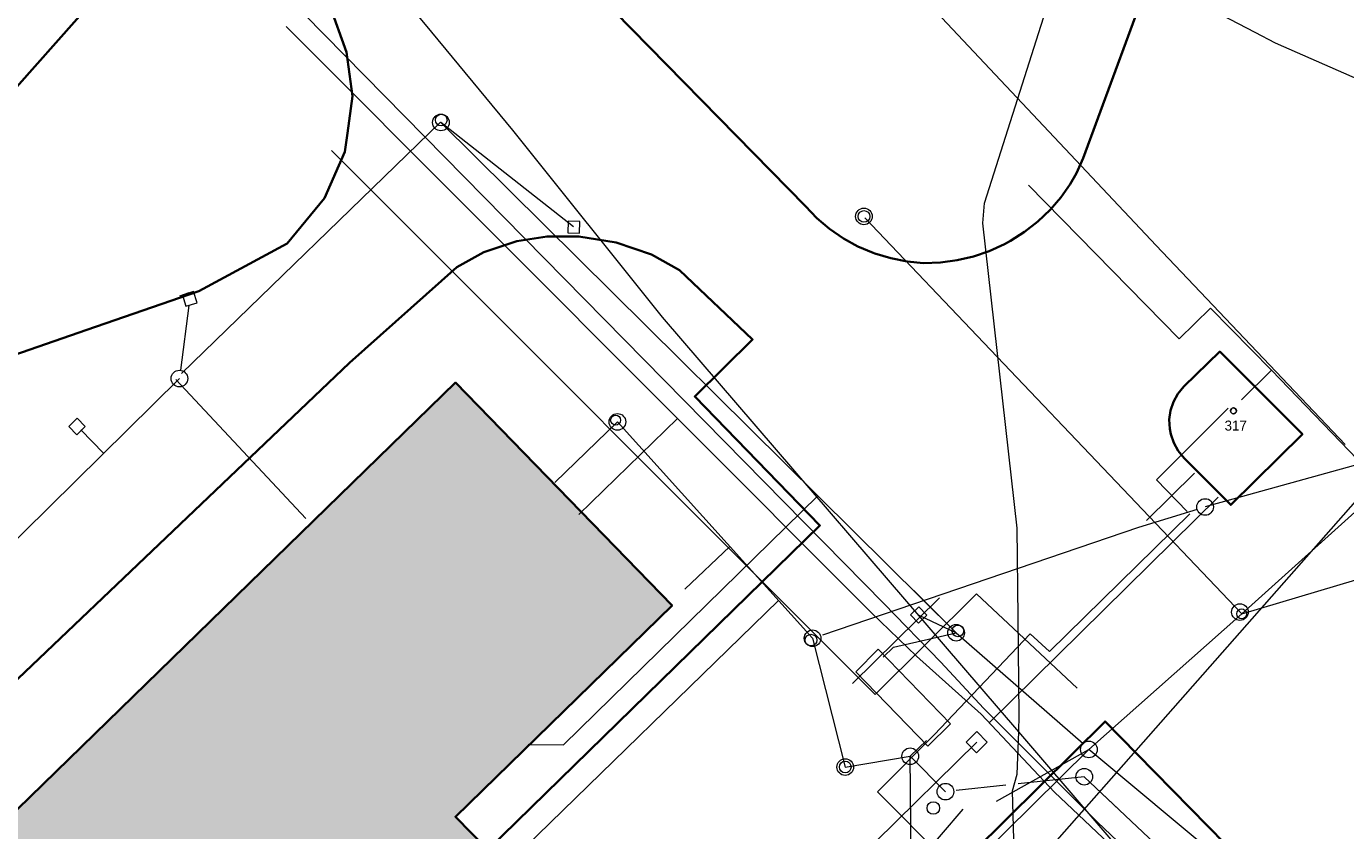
# Model space of a CAD drawing. Header units: millimetres. Extents: x -526943 to -525788, y -1144876 to -1129089.
# Tile 129 of 134: x -526853 to -526773, y -1129234 to -1129186. Entities that reach past the tile are written whole.
import ezdxf
from ezdxf.enums import TextEntityAlignment as Align

# ---------------------------------------------------------------- set-up
doc = ezdxf.new("R2010")
doc.units = ezdxf.units.MM
doc.header["$LTSCALE"] = 12
for name, color, linetype in [('BUDOVY', 7, 'Continuous'), ('ISa_Vodovod', 6, 'VODA_PITNA_PODZ'), ('Parc. č.', 170, 'Continuous')]:
    doc.layers.add(name, color=color, linetype=linetype)
for name, color, linetype, lineweight in [('IS_sdelovaci - nezamer poloha CETIN', 132, 'EL_VEDENI_SLABOPROUD_PODZ', 0), ('IS_sdelovací CETIN', 6, 'EL_VEDENI_SLABOPROUD_PODZ', 0), ('ISa_destova_kanalizace', 6, 'KANALIZACE_DESTOVA_PODZ', 0), ('ISa_NN', 6, 'EL_VEDENI_NN_PODZ', 0), ('ISa_plyn_podzem_STL', 6, 'PLYN_POTRUBI_ST_PODZ', 0), ('ISa_splaskova_kanalizace', 6, 'KANALIZACE_SPLASKOVA_PODZ', 0), ('KN tlusta', 170, 'Continuous', 35), ('srafy', 6, 'Continuous', 5), ('text', 6, 'Continuous', 9), ('tlusta', 7, 'Continuous', 15)]:
    doc.layers.add(name, color=color, linetype=linetype, lineweight=lineweight)
doc.styles.add('laplan', font='txt', dxfattribs={"height": 0.002})
doc.linetypes.add('EL_VEDENI_NN_PODZ', pattern='A,35,-15,[109,CADKON.SHX,S=5,R=0,X=0,Y=0],-50', length=100)
doc.linetypes.add('EL_VEDENI_SLABOPROUD_PODZ', pattern='A,10,-30,[116,CADKON.SHX,S=5,R=0,X=0,Y=0],-35,10,-10', length=95)
doc.linetypes.add('KANALIZACE_DESTOVA_PODZ', pattern='A,35,-15,[102,CADKON.SHX,S=5,R=0,X=0,Y=5],-5,[106,CADKON.SHX,S=5,R=0,X=10,Y=0],30,-15', length=100)
doc.linetypes.add('KANALIZACE_SPLASKOVA_PODZ', pattern='A,35,-15,[102,CADKON.SHX,S=5,R=0,X=0,Y=5],-5,[102,CADKON.SHX,S=5,R=0,X=20,Y=5],30,-15', length=100)
doc.linetypes.add('PLYN_POTRUBI_ST_PODZ', pattern='A,35,-15,[113,CADKON.SHX,S=5,R=0,X=0,Y=0],-50', length=100)
doc.linetypes.add('VODA_PITNA_PODZ', pattern='A,35,-15,[117,CADKON.SHX,S=1.25,R=0,X=0,Y=0],-50', length=100)

# ---------------------------------------------------------------- blocks, each defined once
blk = doc.blocks.new('4$02')
at = {"layer": 'BUDOVY', "color": 7, "linetype": 'Continuous'}
blk.add_circle((-0.007, 0.001), 0.175, dxfattribs=at)

msp = doc.modelspace()

# ---------------------------------------------------------------- hatches: boundary and pattern name
at = {"layer": 'srafy', "transparency": 33554534}
h = msp.add_hatch(color=251, dxfattribs=at)
h.dxf.hatch_style = 1
h.paths.add_polyline_path([(-526833.93, -1129244.32), (-526825.02, -1129235.65), (-526826.96, -1129233.66), (-526813.94, -1129220.98), (-526826.96, -1129207.59), (-526859.51, -1129239.26), (-526864.3, -1129235.87), (-526874.33, -1129245.62), (-526870.32, -1129249.8), (-526874.78, -1129254.14), (-526866.88, -1129262.33), (-526870.34, -1129265.69), (-526865.24, -1129270.969), (-526856.607, -1129262.543), (-526840.12, -1129246.61), (-526838.21, -1129248.52), (-526837.83, -1129248.18), (-526831.285, -1129255.455), (-526829.093, -1129257.892), (-526824.243, -1129263.283), (-526821.61, -1129266.21), (-526821.234, -1129265.872), (-526817.65, -1129262.37), (-526820.29, -1129259.44)])

# ---------------------------------------------------------------- linework, layer by layer
at = {"layer": 'IS_sdelovaci - nezamer poloha CETIN', "ltscale": 0.002, "flags": 128}
for points in [[(-526793.112, -1129228.571), (-526814.511, -1129203.664), (-526823.512, -1129192.439), (-526828.769, -1129186.089), (-526832.868, -1129181.17), (-526834.116, -1129179.023), (-526832.868, -1129175.714), (-526827.165, -1129165.483), (-526824.759, -1129160.296), (-526824.759, -1129157.97), (-526826.541, -1129156.002), (-526829.838, -1129152.855), (-526835.363, -1129146.862), (-526839.72, -1129142.35), (-526841.489, -1129140.496)], [(-526843.299, -1129142.014), (-526817.731, -1129164.455), (-526784.842, -1129199.367), (-526773.49, -1129211.3)], [(-526793.112, -1129228.571), (-526793.076, -1129227.558), (-526793.144, -1129221.707), (-526793.207, -1129216.336), (-526795.267, -1129198.011), (-526795.163, -1129196.807), (-526790.056, -1129180.754)]]:
    msp.add_lwpolyline(points, dxfattribs=at)
at = {"layer": 'IS_sdelovací CETIN', "ltscale": 0.003, "flags": 128}
for points in [[(-526790.056, -1129180.754), (-526784.38, -1129183.69), (-526778.916, -1129186.548)], [(-526778.916, -1129186.548), (-526777.69, -1129187.19), (-526767.35, -1129191.74), (-526755.65, -1129195.19)], [(-526793.144, -1129221.707), (-526793.207, -1129216.336), (-526795.267, -1129198.011), (-526795.163, -1129196.807)]]:
    msp.add_lwpolyline(points, dxfattribs=at)
at = {"layer": 'ISa_destova_kanalizace', "ltscale": 0.002}
for p, q in [((-526843.419, -1129207.047), (-526827.854, -1129191.948)), ((-526828.179, -1129192.267), (-526827.854, -1129191.948)), ((-526827.854, -1129191.948), (-526796.867, -1129222.614)), ((-526819.861, -1129198.246), (-526827.832, -1129191.97)), ((-526779.71, -1129221.48), (-526748.239, -1129193.184)), ((-526820.182, -1129197.899), (-526820.199, -1129198.6)), ((-526819.481, -1129197.916), (-526820.182, -1129197.899)), ((-526819.499, -1129198.617), (-526819.481, -1129197.916)), ((-526802.35, -1129197.7), (-526779.71, -1129221.48)), ((-526820.199, -1129198.6), (-526819.499, -1129198.617)), ((-526842.984, -1129202.208), (-526843.554, -1129202.394)), ((-526842.706, -1129202.129), (-526843.372, -1129202.343)), ((-526842.706, -1129202.129), (-526843.372, -1129202.343)), ((-526842.491, -1129202.796), (-526842.706, -1129202.129)), ((-526842.491, -1129202.796), (-526842.706, -1129202.129)), ((-526842.982, -1129202.954), (-526843.487, -1129206.853)), ((-526842.982, -1129202.954), (-526843.487, -1129206.853)), ((-526843.372, -1129202.343), (-526843.158, -1129203.011)), ((-526843.372, -1129202.343), (-526843.158, -1129203.011)), ((-526843.158, -1129203.011), (-526842.491, -1129202.796)), ((-526843.158, -1129203.011), (-526842.491, -1129202.796)), ((-526859.937, -1129223.491), (-526843.551, -1129207.349)), ((-526835.95, -1129215.757), (-526843.776, -1129207.398)), ((-526849.7, -1129209.733), (-526850.201, -1129210.222)), ((-526849.7, -1129209.733), (-526850.201, -1129210.222)), ((-526850.201, -1129210.222), (-526849.711, -1129210.723)), ((-526850.201, -1129210.222), (-526849.711, -1129210.723)), ((-526849.711, -1129210.723), (-526849.21, -1129210.234)), ((-526849.711, -1129210.723), (-526849.21, -1129210.234)), ((-526849.21, -1129210.234), (-526849.7, -1129209.733)), ((-526849.21, -1129210.234), (-526849.7, -1129209.733)), ((-526849.481, -1129210.428), (-526848.111, -1129211.823)), ((-526849.481, -1129210.428), (-526848.111, -1129211.823)), ((-526820.475, -1129229.339), (-526805.181, -1129214.386)), ((-526779.71, -1129221.48), (-526760.78, -1129215.819)), ((-526799.423, -1129220.085), (-526796.871, -1129222.61)), ((-526799.118, -1129221.057), (-526799.619, -1129221.547)), ((-526799.619, -1129221.547), (-526799.129, -1129222.048)), ((-526799.129, -1129222.048), (-526798.628, -1129221.559)), ((-526799.123, -1129221.553), (-526796.871, -1129222.61)), ((-526788.896, -1129229.623), (-526779.71, -1129221.48)), ((-526800.644, -1129223.483), (-526796.871, -1129222.61)), ((-526796.872, -1129222.61), (-526789.247, -1129229.266)), ((-526802.904, -1129224.96), (-526801.558, -1129223.595)), ((-526801.251, -1129224.079), (-526800.644, -1129223.483)), ((-526797.203, -1129228.089), (-526798.576, -1129229.431)), ((-526822.596, -1129229.316), (-526820.475, -1129229.339))]:
    msp.add_line(p, q, dxfattribs=at)
at = {"layer": 'ISa_destova_kanalizace', "linetype": 'Continuous', "ltscale": 0.002}
msp.add_line((-526798.628, -1129221.559), (-526799.118, -1129221.057), dxfattribs=at)
for centre, radius in [((-526827.833, -1129191.97), 0.5), ((-526827.833, -1129191.97), 0.5), ((-526827.816, -1129191.824), 0.35), ((-526827.816, -1129191.824), 0.35), ((-526843.551, -1129207.349), 0.5), ((-526779.816, -1129221.373), 0.5), ((-526779.712, -1129221.48), 0.3), ((-526796.872, -1129222.61), 0.5), ((-526796.768, -1129222.503), 0.35), ((-526788.896, -1129229.623), 0.5)]:
    msp.add_circle(centre, radius, dxfattribs=at)
at = {"layer": 'ISa_NN', "ltscale": 0.002}
for p, q in [((-526801.743, -1129226.317), (-526834.404, -1129193.656)), ((-526783.461, -1129204.965), (-526792.52, -1129195.731)), ((-526781.58, -1129203.12), (-526783.461, -1129204.965)), ((-526777.925, -1129206.846), (-526781.58, -1129203.12)), ((-526777.925, -1129206.846), (-526779.725, -1129208.627)), ((-526777.925, -1129206.846), (-526771.682, -1129213.337)), ((-526784.826, -1129213.423), (-526780.528, -1129209.119)), ((-526784.826, -1129213.423), (-526782.978, -1129215.323)), ((-526791.264, -1129223.74), (-526782.824, -1129215.477)), ((-526795.64, -1129220.267), (-526801.743, -1129226.317)), ((-526789.593, -1129225.941), (-526795.64, -1129220.267)), ((-526798.19, -1129228.741), (-526792.426, -1129222.677)), ((-526792.426, -1129222.677), (-526791.264, -1129223.74))]:
    msp.add_line(p, q, dxfattribs=at)
at = {"layer": 'ISa_plyn_podzem_STL', "ltscale": 0.002}
for p, q in [((-526836.03, -1129185.49), (-526801.21, -1129220.86)), ((-526797.8, -1129224.39), (-526801.21, -1129220.86)), ((-526797.8, -1129224.39), (-526795.23, -1129227.14))]:
    msp.add_line(p, q, dxfattribs=at)
at = {"layer": 'ISa_splaskova_kanalizace', "ltscale": 0.002}
for p, q in [((-526820.98, -1129213.589), (-526817.231, -1129209.951)), ((-526817.231, -1129209.951), (-526805.498, -1129222.948)), ((-526771.076, -1129212.047), (-526781.91, -1129215.062)), ((-526782.549, -1129213.039), (-526785.434, -1129215.869)), ((-526782.388, -1129215.208), (-526785.917, -1129216.303)), ((-526785.917, -1129216.303), (-526804.908, -1129222.751)), ((-526810.467, -1129217.444), (-526813.178, -1129219.989)), ((-526803.104, -1129225.667), (-526797.871, -1129220.512)), ((-526802.904, -1129224.96), (-526801.558, -1129223.595)), ((-526797.203, -1129228.089), (-526798.576, -1129229.431)), ((-526799.632, -1129230.034), (-526798.66, -1129229.093)), ((-526796.272, -1129229.182), (-526795.631, -1129228.55)), ((-526795.641, -1129229.823), (-526796.272, -1129229.182)), ((-526794.999, -1129229.191), (-526795.641, -1129229.823)), ((-526795.631, -1129228.55), (-526794.999, -1129229.191))]:
    msp.add_line(p, q, dxfattribs=at)
at = {"layer": 'ISa_splaskova_kanalizace', "linetype": 'Continuous', "ltscale": 0.002}
for p, q in [((-526801.558, -1129223.595), (-526797.203, -1129228.089)), ((-526801.558, -1129223.595), (-526797.203, -1129228.089)), ((-526798.576, -1129229.431), (-526802.904, -1129224.96)), ((-526798.576, -1129229.431), (-526802.904, -1129224.96))]:
    msp.add_line(p, q, dxfattribs=at)
for centre, radius in [((-526802.411, -1129197.611), 0.5), ((-526802.41, -1129197.611), 0.35), ((-526817.231, -1129209.951), 0.5), ((-526817.336, -1129209.844), 0.3), ((-526781.91, -1129215.062), 0.5), ((-526805.499, -1129222.948), 0.5), ((-526799.632, -1129230.034), 0.5)]:
    msp.add_circle(centre, radius, dxfattribs=at)
at = {"layer": 'ISa_splaskova_kanalizace', "ltscale": 0.002}
msp.add_circle((-526805.595, -1129223.054), 0.35, dxfattribs=at)
at = {"layer": 'ISa_Vodovod', "ltscale": 0.002}
for p, q in [((-526837.14, -1129186.2), (-526801.96, -1129221.42)), ((-526813.616, -1129209.751), (-526819.546, -1129215.517)), ((-526794.878, -1129228.027), (-526781.127, -1129214.481)), ((-526799.26, -1129224.02), (-526801.96, -1129221.42)), ((-526799.26, -1129224.02), (-526795.37, -1129227.51))]:
    msp.add_line(p, q, dxfattribs=at)
at = {"layer": 'KN tlusta', "linetype": 'Continuous'}
for p, q in [((-526860.55, -1129197.96), (-526845.99, -1129181.57)), ((-526785.3, -1129183.46), (-526789.24, -1129194.12))]:
    msp.add_line(p, q, dxfattribs=at)
for points in [[(-526805.93, -1129197), (-526833.05, -1129169.35), (-526840.87, -1129177.25), (-526836.08, -1129182.3), (-526834.54, -1129184.9), (-526833.51, -1129187.75), (-526833.15, -1129190.39), (-526833.46, -1129192.61), (-526833.62, -1129193.74), (-526834.83, -1129196.52), (-526837.07, -1129199.23), (-526842.39, -1129202.1), (-526849.11, -1129204.43), (-526872.69, -1129212.59), (-526889.31, -1129225.28), (-526884.05, -1129241.2), (-526874.95, -1129268.75), (-526873.8, -1129270.39), (-526858.19, -1129286.41)], [(-526789.24, -1129194.12), (-526789.647, -1129195.011), (-526790.028, -1129195.676), (-526790.589, -1129196.479), (-526791.23, -1129197.22), (-526791.959, -1129197.919), (-526792.754, -1129198.542), (-526793.606, -1129199.083), (-526793.961, -1129199.275), (-526794.88, -1129199.693), (-526795.836, -1129200.019), (-526796.819, -1129200.248), (-526797.821, -1129200.379), (-526798.83, -1129200.41), (-526799.825, -1129200.318), (-526800.806, -1129200.127), (-526801.762, -1129199.839), (-526801.857, -1129199.805), (-526802.776, -1129199.413), (-526803.651, -1129198.932), (-526804.474, -1129198.365), (-526805.236, -1129197.719), (-526805.93, -1129197)], [(-526864.3, -1129235.87), (-526833.32, -1129206.41), (-526826.88, -1129200.66), (-526825.25, -1129199.76), (-526823.28, -1129199.1), (-526821.46, -1129198.81), (-526819.54, -1129198.81), (-526817.3, -1129199.17), (-526815.19, -1129199.89), (-526813.5, -1129200.84), (-526809.11, -1129205), (-526812.58, -1129208.42), (-526805.06, -1129216.17), (-526825.02, -1129235.65)], [(-526783.19, -1129207.83), (-526781.03, -1129205.73), (-526776.06, -1129210.69), (-526780.37, -1129214.94), (-526783.17, -1129212.12)], [(-526825.02, -1129235.65), (-526826.96, -1129233.66), (-526813.94, -1129220.98), (-526826.96, -1129207.59), (-526859.51, -1129239.26), (-526864.3, -1129235.87)], [(-526783.17, -1129212.12), (-526783.524, -1129211.696), (-526783.795, -1129211.216), (-526783.975, -1129210.694), (-526784.038, -1129210.361), (-526784.06, -1129209.809), (-526783.982, -1129209.263), (-526783.806, -1129208.74), (-526783.54, -1129208.257), (-526783.19, -1129207.83)], [(-526799.77, -1129239.67), (-526787.92, -1129227.94), (-526785.99, -1129229.9), (-526767.94, -1129248.28), (-526766.88, -1129249.36), (-526781.04, -1129263.11)]]:
    msp.add_lwpolyline(points, dxfattribs=at)

# ---------------------------------------------------------------- block references
at = {"layer": 'tlusta', "linetype": 'Continuous'}
msp.add_blockref('4$02', (-526780.199, -1129209.29), dxfattribs=at)

# ---------------------------------------------------------------- texts
at = {"layer": 'Parc. č.', "style": 'laplan'}
msp.add_text('317', height=0.6, dxfattribs=at).set_placement((-526780.07, -1129210.473), align=Align.CENTER)

# ---------------------------------------------------------------- next in the draw order: texts
at = {"layer": 'text', "insert": (-526839.245, -1129256.802), "char_height": 0.4, "width": 4.56759, "attachment_point": 1, "style": 'laplan', "bg_fill": 3, "box_fill_scale": 1.1, "bg_fill_color": 256, "bg_fill_transparency": 0}
msp.add_mtext('\\pi0.1098;{\\H200x;PŘÍSTAVBA HALY}', dxfattribs=at)

# ---------------------------------------------------------------- next in the draw order: linework, layer by layer
at = {"layer": 'IS_sdelovaci - nezamer poloha CETIN', "ltscale": 0.002, "flags": 128}
for points in [[(-526793.331, -1129237.942), (-526755.65, -1129195.19)], [(-526793.331, -1129237.942), (-526793.489, -1129232.103), (-526793.204, -1129231.114), (-526793.112, -1129228.571)], [(-526740.72, -1129281.7), (-526779.224, -1129244.737), (-526793.112, -1129228.571)]]:
    msp.add_lwpolyline(points, dxfattribs=at)
at = {"layer": 'ISa_destova_kanalizace', "color": 251, "ltscale": 0.002}
msp.add_line((-526807.549, -1129220.676), (-526861.788, -1129273.454), dxfattribs=at)
at = {"layer": 'ISa_destova_kanalizace', "ltscale": 0.002}
for p in [(-526825.204, -1129265.446), (-526777.443, -1129239.155)]:
    msp.add_line(p, (-526788.896, -1129229.623), dxfattribs=at)
at = {"layer": 'ISa_destova_kanalizace', "linetype": 'Continuous', "ltscale": 0.002}
msp.add_circle((-526789.17, -1129231.26), 0.5, dxfattribs=at)
at = {"layer": 'ISa_NN', "ltscale": 0.002}
for p, q in [((-526801.599, -1129232.172), (-526798.19, -1129228.741)), ((-526795.579, -1129238.192), (-526801.599, -1129232.172))]:
    msp.add_line(p, q, dxfattribs=at)
at = {"layer": 'ISa_plyn_podzem_STL', "ltscale": 0.002}
for p, q in [((-526795.23, -1129227.14), (-526788.37, -1129233.99)), ((-526788.37, -1129233.99), (-526778.05, -1129243.75))]:
    msp.add_line(p, q, dxfattribs=at)
at = {"layer": 'ISa_splaskova_kanalizace', "ltscale": 0.002}
for p, q in [((-526805.498, -1129222.948), (-526803.537, -1129230.678)), ((-526801.691, -1129235.152), (-526795.636, -1129229.187)), ((-526803.537, -1129230.678), (-526799.632, -1129230.034)), ((-526799.57, -1129237.377), (-526799.632, -1129230.034)), ((-526799.632, -1129230.034), (-526797.513, -1129232.158)), ((-526794.443, -1129232.723), (-526788.896, -1129229.623)), ((-526789.17, -1129231.26), (-526793.147, -1129231.688)), ((-526771.988, -1129247.452), (-526789.17, -1129231.26)), ((-526787.089, -1129233.221), (-526789.17, -1129231.26)), ((-526793.893, -1129231.768), (-526796.875, -1129232.089)), ((-526801.13, -1129238.66), (-526796.455, -1129233.2))]:
    msp.add_line(p, q, dxfattribs=at)
at = {"layer": 'ISa_splaskova_kanalizace', "linetype": 'Continuous', "ltscale": 0.002}
for centre in [(-526803.538, -1129230.678), (-526797.513, -1129232.158)]:
    msp.add_circle(centre, 0.5, dxfattribs=at)
at = {"layer": 'ISa_splaskova_kanalizace', "ltscale": 0.002}
for centre, radius in [((-526803.537, -1129230.678), 0.35), ((-526798.24, -1129233.14), 0.375)]:
    msp.add_circle(centre, radius, dxfattribs=at)
at = {"layer": 'ISa_Vodovod', "ltscale": 0.002}
for p, q in [((-526795.37, -1129227.51), (-526790.97, -1129232.18)), ((-526790.97, -1129232.18), (-526783.54, -1129239.18))]:
    msp.add_line(p, q, dxfattribs=at)

doc.saveas('drawing.dxf')
